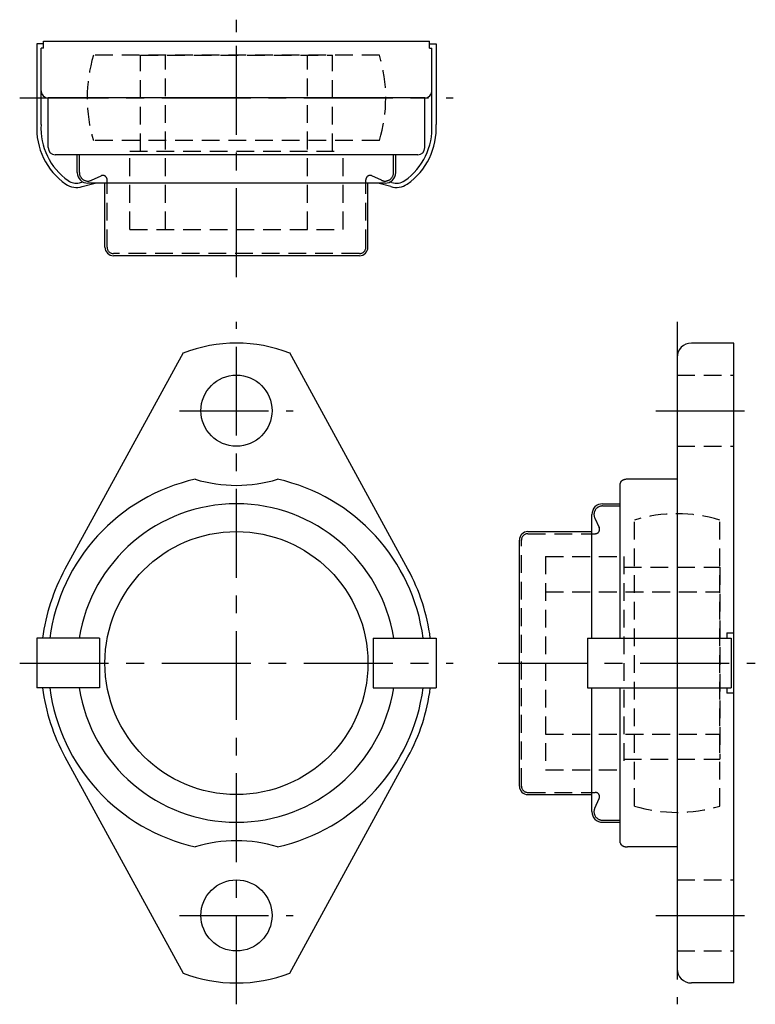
# Model space of a CAD drawing. Extents: x -31 to 73, y -48 to 91.
import ezdxf

# ---------------------------------------------------------------- set-up
doc = ezdxf.new("R2010")
doc.units = 0
doc.header["$LTSCALE"] = 10
doc.linetypes.add('CENTER', pattern=[2, 1.25, -0.25, 0.25, -0.25])
doc.linetypes.add('HIDDEN', pattern=[0.375, 0.25, -0.125])
doc.layers.get('0').update_dxf_attribs({"linetype": 'CONTINUOUS'})
doc.layers.add('CENTER', color=1, linetype='CENTER')
doc.layers.add('HIDDEN', color=3, linetype='HIDDEN')

msp = doc.modelspace()

# ---------------------------------------------------------------- linework, layer by layer
for p, q in [((-27.17, 87.5), (27.17, 87.5)), ((-27.17, 86.5), (-27.17, 87.5)), ((27.17, 86.5), (27.17, 87.5)), ((-27.17, 86.5), (-27.5, 86.5)), ((27.17, 86.5), (27.5, 86.5)), ((26.5, 79.5), (-26.5, 79.5)), ((-26.5, 72.5), (-26.5, 79.5)), ((26.5, 72.5), (26.5, 79.5)), ((25.5, 71.5), (-25.5, 71.5)), ((-22.4, 69), (-22.4, 71.5)), ((22.4, 69), (22.4, 71.5)), ((20.9, 67.5), (-20.9, 67.5)), ((-18.5, 58.5), (-18.5, 67.5)), ((18.5, 58.5), (18.5, 67.5)), ((17.3, 57.3), (-17.3, 57.3)), ((70, 45), (64, 45)), ((70, -45), (70, 45)), ((-7.5, 43.62), (-24.13, 13.19)), ((24.13, 13.19), (7.5, 43.62)), ((62, 43), (62, 3.5)), ((54, 3.5), (54, 25.28)), ((62, 25.86), (55, 25.86)), ((51.5, 22.4), (54, 22.4)), ((50, 3.5), (50, 20.9)), ((41, 18.5), (50, 18.5)), ((39.8, -17.3), (39.8, 17.3)), ((69, 4.25), (69.5, 4.25)), ((69, 4.25), (69, 3.5)), ((-28.1, 3.5), (-28.1, -3.5)), ((-19.25, 3.5), (-28.1, 3.5)), ((-19.25, 3.5), (-19.25, -3.5)), ((19.25, 3.5), (28.1, 3.5)), ((19.25, 3.5), (19.25, -3.5)), ((28.1, 3.5), (28.1, -3.5)), ((49.4, 3.5), (49.4, -3.5)), ((49.4, 3.5), (69.6, 3.5)), ((69.6, 3.5), (69.6, -3.5)), ((-19.25, -3.5), (-28.1, -3.5)), ((19.25, -3.5), (28.1, -3.5)), ((49.4, -3.5), (69.6, -3.5)), ((50, -20.9), (50, -3.5)), ((54, -25.28), (54, -3.5)), ((62, -3.5), (62, -43)), ((69, -3.5), (69, -4.25)), ((69.5, -4.25), (69, -4.25)), ((-24.13, -13.19), (-7.5, -43.62)), ((7.5, -43.62), (24.13, -13.19)), ((41, -18.5), (50, -18.5)), ((51.5, -22.4), (54, -22.4)), ((62, -25.86), (55, -25.86)), ((70, -45), (64, -45))]:
    msp.add_line(p, q)
at = {"linetype": 'CONTINUOUS'}
for p, q in [((-27.17, 87.1), (-28.1, 87.1)), ((-28.1, 87.1), (-28.1, 75.76)), ((-27.5, 75.76), (-27.5, 86.5)), ((27.17, 87.1), (28.1, 87.1)), ((27.5, 75.76), (27.5, 86.5)), ((28.1, 87.1), (28.1, 75.76)), ((-22.1, 67.54), (-21.6, 67.67)), ((-21.7, 67.02), (-19.89, 67.5)), ((21.7, 67.02), (19.89, 67.5)), ((21.86, 67.6), (21.6, 67.67))]:
    msp.add_line(p, q, dxfattribs=at)
for points in [[(55, 25.86), (54.92, 25.86), (54.83, 25.85), (54.75, 25.84), (54.67, 25.83), (54.6, 25.81), (54.53, 25.79), (54.47, 25.77), (54.41, 25.75), (54.36, 25.72), (54.31, 25.7), (54.26, 25.67), (54.22, 25.64), (54.17, 25.6), (54.14, 25.57), (54.1, 25.53), (54.08, 25.5), (54.05, 25.46), (54.04, 25.43), (54.02, 25.4), (54.01, 25.37), (54.01, 25.35), (54, 25.32), (54, 25.3), (54, 25.28)], [(69.5, 4.25), (69.52, 4.25), (69.54, 4.25), (69.56, 4.25), (69.58, 4.25), (69.6, 4.25), (69.63, 4.25), (69.65, 4.25), (69.67, 4.25), (69.69, 4.25), (69.71, 4.25), (69.73, 4.25), (69.75, 4.25), (69.77, 4.25), (69.79, 4.25), (69.81, 4.25), (69.83, 4.25), (69.86, 4.25), (69.88, 4.25), (69.9, 4.25), (69.92, 4.25), (69.94, 4.25), (69.96, 4.25), (69.98, 4.25), (70, 4.25)], [(70, -4.25), (69.98, -4.25), (69.96, -4.25), (69.94, -4.25), (69.92, -4.25), (69.9, -4.25), (69.88, -4.25), (69.86, -4.25), (69.83, -4.25), (69.81, -4.25), (69.79, -4.25), (69.77, -4.25), (69.75, -4.25), (69.73, -4.25), (69.71, -4.25), (69.69, -4.25), (69.67, -4.25), (69.65, -4.25), (69.63, -4.25), (69.6, -4.25), (69.58, -4.25), (69.56, -4.25), (69.54, -4.25), (69.52, -4.25), (69.5, -4.25)], [(54, -25.28), (54, -25.31), (54.01, -25.35), (54.02, -25.38), (54.03, -25.42), (54.05, -25.45), (54.07, -25.49), (54.1, -25.52), (54.13, -25.56), (54.16, -25.59), (54.2, -25.62), (54.23, -25.65), (54.28, -25.68), (54.32, -25.7), (54.36, -25.72), (54.41, -25.74), (54.46, -25.76), (54.51, -25.78), (54.56, -25.8), (54.62, -25.81), (54.68, -25.83), (54.75, -25.84), (54.83, -25.85), (54.91, -25.86), (55, -25.86)]]:
    msp.add_lwpolyline(points)
for centre, radius in [((0, 35.5), 5), ((0, 0), 18.5), ((0, -35.5), 5)]:
    msp.add_circle(centre, radius)
for centre, radius, start, end in [((-26.5, 80.5), 1, 180, 270), ((26.5, 80.5), 1, 270, 0), ((-25.5, 72.5), 1, 180, 270), ((25.5, 72.5), 1, 270, 0), ((-20.9, 69), 1.5, 180, 270), ((20.9, 69), 1.5, 270, 0), ((-17.3, 58.5), 1.2, 180, 270), ((17.3, 58.5), 1.2, 270, 0), ((17.3, 58.5), 1.2, 270, 0), ((0, 24), 21, 69.0752, 110.9248), ((64, 43), 2, 90, 180), ((0, 0), 26.5, 102.6343, 172.4105), ((0, 45), 20, 253.1532, 286.8468), ((0, 0), 26.5, 7.5895, 77.3657), ((0, 0), 22.4, 8.9893, 171.0107), ((51.5, 20.9), 1.5, 90, 180), ((41, 17.3), 1.2, 90, 180), ((0, 0), 27.5, 151.339, 172.688), ((0, 0), 27.5, 7.312, 28.661), ((0, 0), 27.5, 187.312, 208.661), ((0, 0), 26.5, 187.5895, 257.3657), ((0, 0), 22.4, 188.9893, 351.0107), ((0, 0), 26.5, 282.6343, 352.4105), ((0, 0), 27.5, 331.339, 352.688), ((41, -17.3), 1.2, 180, 270), ((51.5, -20.9), 1.5, 180, 270), ((0, -45), 20, 73.1532, 106.8468), ((0, -24), 21, 249.0752, 290.9248), ((64, -43), 2, 180, 270)]:
    msp.add_arc(centre, radius, start, end)
for centre, radius, start, end in [((-18.51, 75.24), 9.6, 176.9125, 235), ((-18.51, 75.24), 9, 176.7067, 235), ((18.51, 75.24), 9, 305, 3.2933), ((18.51, 75.24), 9.6, 305, 3.0875), ((-22.5, 69.55), 2.05, 235, 281.259), ((22.5, 69.55), 2.05, 251.726, 305), ((-22.5, 69.55), 2.65, 235, 287.4807), ((22.5, 69.55), 2.65, 252.5193, 305)]:
    msp.add_arc(centre, radius, start, end, dxfattribs=at)
at = {"layer": 'CENTER'}
for p, q in [((0, 54.3), (0, 90.5)), ((0, 88.74), (0, 90.5)), ((-30.5, 79.5), (30.5, 79.5)), ((0, -48), (0, 48)), ((62, 48), (62, -48)), ((-8, 35.5), (8, 35.5)), ((59, 35.5), (73, 35.5)), ((-30.5, 0), (30.5, 0)), ((36.8, 0), (73, 0)), ((-8, -35.5), (8, -35.5)), ((59, -35.5), (73, -35.5))]:
    msp.add_line(p, q, dxfattribs=at)
at = {"layer": 'HIDDEN'}
for p, q in [((20.12, 85.5), (-20.12, 85.5)), ((-13.5, 85.5), (13.5, 85.5)), ((-13.5, 72), (-13.5, 85.5)), ((-10, 61), (-10, 85.5)), ((10, 61), (10, 85.5)), ((13.5, 72), (13.5, 85.5)), ((20.12, 73.5), (-20.12, 73.5)), ((-22.1, 69), (-22.1, 71.5)), ((-15, 72), (15, 72)), ((-15, 61), (-15, 72)), ((15, 61), (15, 72)), ((22.1, 69), (22.1, 71.5)), ((-20.39, 67.91), (-19.05, 68.54)), ((-18.2, 58.5), (-18.2, 67.99)), ((18.2, 58.5), (18.2, 67.99)), ((20.39, 67.91), (19.05, 68.54)), ((-15, 61), (15, 61)), ((17.3, 57.6), (-17.3, 57.6)), ((62, 40.5), (70, 40.5)), ((62, 30.5), (70, 30.5)), ((51.5, 22.1), (54, 22.1)), ((50.41, 20.39), (51.04, 19.05)), ((56, -20.12), (56, 20.12)), ((68, -20.12), (68, 20.12)), ((41, 18.2), (50.49, 18.2)), ((40.1, -17.3), (40.1, 17.3)), ((43.5, 15), (43.5, -15)), ((43.5, 15), (54.5, 15)), ((54.5, 15), (54.5, -15)), ((54.5, 13.5), (68, 13.5)), ((68, 13.5), (68, -13.5)), ((43.5, 10), (68, 10)), ((43.5, -10), (68, -10)), ((54.5, -13.5), (68, -13.5)), ((43.5, -15), (54.5, -15)), ((41, -18.2), (50.49, -18.2)), ((50.41, -20.39), (51.04, -19.05)), ((51.5, -22.1), (54, -22.1)), ((62, -30.5), (70, -30.5)), ((62, -40.5), (70, -40.5))]:
    msp.add_line(p, q, dxfattribs=at)
for centre, radius, start, end in [((0, 79.5), 21, 163.3985, 196.6015), ((0, 79.5), 21, 343.3985, 16.6015), ((-20.9, 69), 1.2, 180, 295), ((-18.8, 67.99), 0.6, 0, 115), ((18.8, 67.99), 0.6, 65, 180), ((20.9, 69), 1.2, 245, 0), ((-17.3, 58.5), 0.9, 180, 270), ((17.3, 58.5), 0.9, 270, 0), ((17.3, 58.5), 0.9, 270, 0), ((51.5, 20.9), 1.2, 90, 205), ((62, 0), 21, 73.3985, 106.6015), ((41, 17.3), 0.9, 90, 180), ((50.49, 18.8), 0.6, 270, 25), ((41, -17.3), 0.9, 180, 270), ((50.49, -18.8), 0.6, 335, 90), ((51.5, -20.9), 1.2, 155, 270), ((62, 0), 21, 253.3985, 286.6015)]:
    msp.add_arc(centre, radius, start, end, dxfattribs=at)

doc.saveas('drawing.dxf')
